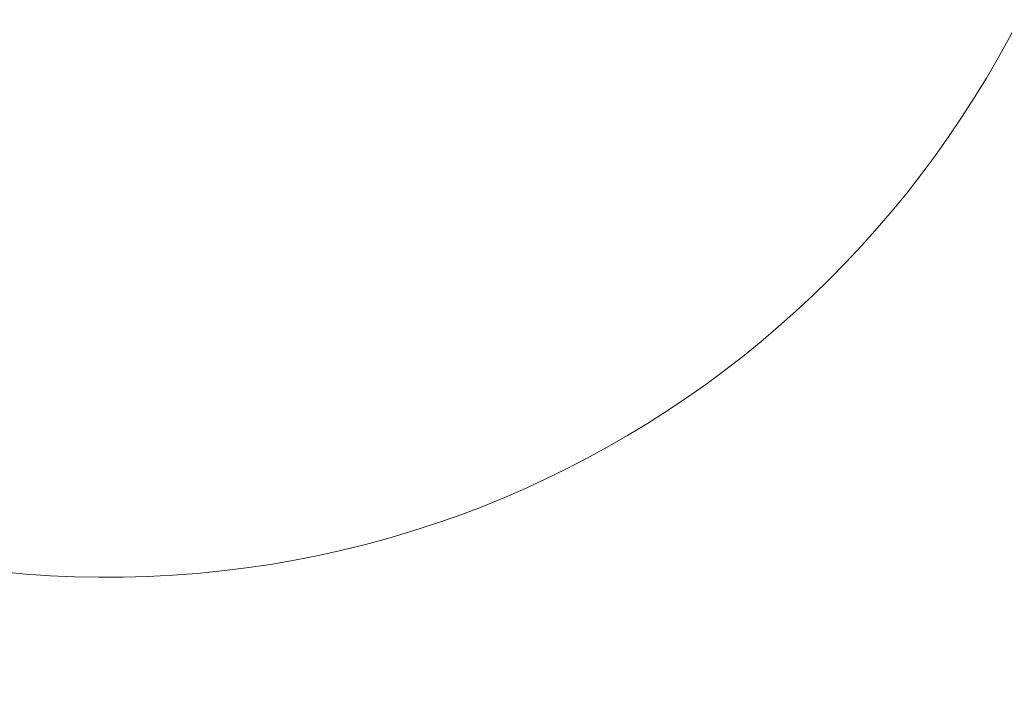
# Model space of a CAD drawing. Header units: millimetres. Extents: x 0 to 14900, y 0 to 10500.
# Tile 30 of 50: x 10741 to 11698, y 4635 to 5282. Entities that reach past the tile are written whole.
import ezdxf

# ---------------------------------------------------------------- set-up
doc = ezdxf.new("R2010")
doc.units = ezdxf.units.MM
doc.header["$LTSCALE"] = 25
doc.styles.add('SLDTEXTSTYLE0', font='TXT', dxfattribs={"width": 0.605})
doc.dimstyles.new('SLDDIMSTYLE2', dxfattribs={"dimtxt": 87.5, "dimasz": 87.5, "dimexe": 0, "dimexo": 0.0625, "dimgap": 21.875, "dimtad": 1, "dimdec": 4, "dimlfac": 25, "dimzin": 12, "dimdsep": 46, "dimtxsty": 'SLDTEXTSTYLE0', "dimsah": 1, "dimcen": 0.09, "dimadec": 1, "dimazin": 3, "dimtfac": 1, "dimtofl": 0, "dimtmove": 0, "dimatfit": 3, "dimfxl": 1, "dimfrac": 2, "dimtolj": 1, "dimtzin": 12, "dimarcsym": 0})

# ---------------------------------------------------------------- blocks, each defined once
blk = doc.blocks.new('_D_7')
at = {"color": 7, "linetype": 'Continuous', "lineweight": 0}
for p, q in [((12131.86, 5733.81), (13924.74, 5733.81)), ((7972.55, 5230.58), (7775.38, 5195.81))]:
    blk.add_line(p, q, dxfattribs=at)
at = {"color": 7, "linetype": 'Continuous', "lineweight": 18}
blk.add_arc((10826.53, 5733.81), 3060.71, 190, 0, dxfattribs=at)
for points in [[(13887.24, 5733.81), (13873.49, 5646.5), (13898.49, 5646.14)], [(7812.31, 5202.32), (7816.46, 5114.03), (7841.01, 5118.72)]]:
    blk.add_solid(points, dxfattribs=at)
at = {"color": 7, "linetype": 'Continuous', "lineweight": 18, "insert": (10959.6, 2786.27), "char_height": 87.5, "attachment_point": 1, "rotation": 5, "style": 'SLDTEXTSTYLE0'}
blk.add_mtext('170°', dxfattribs=at)

msp = doc.modelspace()

# ---------------------------------------------------------------- linework, layer by layer
at = {"color": 7, "linetype": 'Continuous', "lineweight": 18}
for radius in [2848, 994]:
    msp.add_arc((10826.5253734, 5733.8100723), radius, 190, 170, dxfattribs=at)

# ---------------------------------------------------------------- dimensions: what is measured, and where the dimension line sits
dim = msp.add_angular_dim_2l(base=(11093.2840942, 2684.7439413), line1=((9847.6264669, 5561.2037837), (8021.7928928, 5239.2600623)), line2=((12081.864904, 5733.8100723), (9571.1858428, 5733.8100723)), dimstyle='SLDDIMSTYLE2', dxfattribs=at)
dim.commit()
dim.dimension.update_dxf_attribs({"geometry": '_D_7', "text_midpoint": (11093.2840942, 2684.7439413), "dimtype": 162})

doc.saveas('drawing.dxf')
